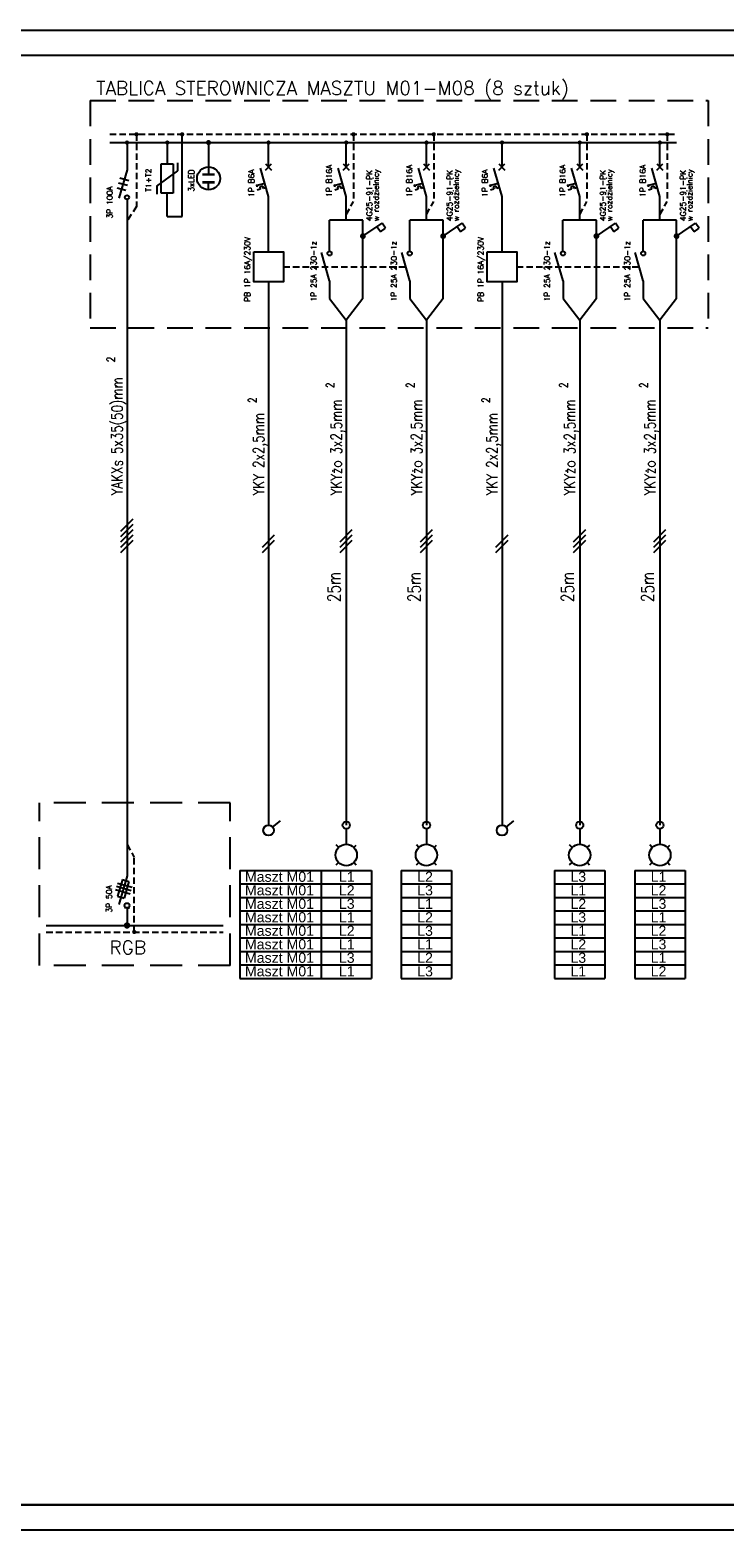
# Model space of a CAD drawing. Extents: x 301 to 2227, y -251 to 46.
# Tile 3 of 10: x 737 to 874, y -251 to 46. Entities that reach past the tile are written whole.
import ezdxf
from ezdxf.enums import TextEntityAlignment as Align

# ---------------------------------------------------------------- set-up
doc = ezdxf.new("R2010")
doc.units = 0
doc.linetypes.add('DASHED', pattern=[19.05, 12.7, -6.35])
doc.layers.get('0').update_dxf_attribs({"linetype": 'CONTINUOUS'})
doc.layers.add('Z_ramka', color=7, linetype='CONTINUOUS')
doc.styles.add('ROMANC', font='arial.ttf', dxfattribs={"height": 0.2})
doc.styles.add('ROMANS', font='romans.shx', dxfattribs={"height": 0.2})
doc.styles.get("Standard").update_dxf_attribs({"font": 'romans.shx'})

msp = doc.modelspace()

# ---------------------------------------------------------------- linework, layer by layer
at = {"color": 5}
for p, q in [((306.28, 41.46), (1104.27, 41.46)), ((306.28, -245.54), (1104.27, -245.54))]:
    msp.add_line(p, q, dxfattribs=at)
at = {"color": 2, "linetype": 'DASHED', "ltscale": 0.4}
for p, q in [((748.67, 32.49), (871.05, 32.49)), ((748.67, 32.49), (748.67, -12.53)), ((871.05, 32.49), (871.05, -12.53)), ((748.67, -12.53), (871.05, -12.53))]:
    msp.add_line(p, q, dxfattribs=at)
at = {"color": 4, "linetype": 'DASHED', "ltscale": 0.1}
for p, q in [((752.6, 25.81), (864.78, 25.81)), ((757.87, 25.81), (757.87, 11.53)), ((800.82, 25.81), (800.82, 12.48)), ((816.7, 25.81), (816.7, 12.48)), ((847.03, 25.81), (847.03, 12.48)), ((862.91, 25.81), (862.91, 12.48)), ((799.39, 9.95), (800.82, 12.48)), ((815.27, 9.95), (816.7, 12.48)), ((845.6, 9.95), (847.03, 12.48)), ((861.47, 9.95), (862.91, 12.48)), ((757.87, 11.53), (755.99, 8.61)), ((786.94, -0.41), (811.17, -0.41)), ((833.14, -0.41), (857.38, -0.41)), ((755.99, -114.83), (757.43, -117.36)), ((757.43, -132.13), (757.43, -117.36)), ((740.02, -132.16), (775.01, -132.16))]:
    msp.add_line(p, q, dxfattribs=at)
at = {"color": 3}
msp.add_line((752.6, 24.17), (864.78, 24.17), dxfattribs=at)
at = {"linetype": 'Continuous'}
for p, q in [((755.99, 24.17), (755.99, 18.75)), ((772.13, 24.17), (772.13, 19.34)), ((784.01, 19.34), (784.01, 24.17)), ((799.39, 19.34), (799.39, 24.17)), ((815.27, 19.34), (815.27, 24.17)), ((830.22, 19.34), (830.22, 24.17)), ((845.6, 19.34), (845.6, 24.17)), ((861.47, 19.34), (861.47, 24.17)), ((755.99, 12.92), (755.99, -121.04)), ((755.99, -127.37), (755.99, -130.84)), ((755.99, -127.37), (755.99, -130.84))]:
    msp.add_line(p, q, dxfattribs=at)
for p, q in [((763.96, 24.17), (763.96, 19.96)), ((766.91, 9.55), (766.91, 25.81)), ((763.96, 9.55), (763.96, 14.14)), ((784.01, 2.55), (784.01, 13.51)), ((799.39, 8.81), (799.39, 13.51)), ((815.27, 8.81), (815.27, 13.51)), ((830.22, 2.55), (830.22, 13.51)), ((845.6, 8.81), (845.6, 13.51)), ((861.47, 8.81), (861.47, 13.51)), ((763.96, 9.55), (766.91, 9.55)), ((802.69, 8.81), (796.08, 8.81)), ((796.08, 2.63), (796.08, 8.81)), ((802.69, -6.69), (802.69, 8.81)), ((818.57, 8.81), (811.96, 8.81)), ((811.96, 2.63), (811.96, 8.81)), ((818.57, -6.69), (818.57, 8.81)), ((848.9, 8.81), (842.29, 8.81)), ((842.29, 2.63), (842.29, 8.81)), ((848.9, -6.69), (848.9, 8.81)), ((864.78, 8.81), (858.17, 8.81)), ((858.17, 2.63), (858.17, 8.81)), ((864.78, -6.69), (864.78, 8.81)), ((784.01, -3.37), (784.01, -110.98)), ((796.09, -3.22), (796.09, -6.7)), ((811.97, -3.22), (811.97, -6.7)), ((830.22, -3.37), (830.22, -110.98)), ((842.3, -3.22), (842.3, -6.7)), ((858.18, -3.22), (858.18, -6.7)), ((796.09, -6.7), (799.39, -10.97)), ((802.69, -6.69), (799.39, -10.97)), ((811.97, -6.7), (815.27, -10.97)), ((818.57, -6.69), (815.27, -10.97)), ((842.3, -6.7), (845.6, -10.97)), ((848.9, -6.69), (845.6, -10.97)), ((858.18, -6.7), (861.47, -10.97)), ((864.78, -6.69), (861.47, -10.97)), ((799.39, -10.97), (799.39, -110.98)), ((815.27, -10.97), (815.27, -110.98)), ((845.6, -10.97), (845.6, -110.98)), ((861.47, -10.97), (861.47, -110.98)), ((754.79, -52.75), (757.19, -50.35)), ((754.79, -53.8), (757.19, -51.4)), ((754.79, -54.86), (757.19, -52.46)), ((798.19, -54.86), (800.59, -52.46)), ((814.07, -54.86), (816.47, -52.46)), ((844.4, -54.86), (846.8, -52.46)), ((860.27, -54.86), (862.67, -52.46)), ((754.79, -55.91), (757.19, -53.51)), ((754.79, -56.97), (757.19, -54.57)), ((782.81, -55.91), (785.21, -53.51)), ((782.81, -56.97), (785.21, -54.57)), ((798.19, -55.91), (800.59, -53.51)), ((798.19, -56.97), (800.59, -54.57)), ((814.07, -55.91), (816.47, -53.51)), ((814.07, -56.97), (816.47, -54.57)), ((829.02, -55.91), (831.42, -53.51)), ((829.02, -56.97), (831.42, -54.57)), ((844.4, -55.91), (846.8, -53.51)), ((844.4, -56.97), (846.8, -54.57)), ((860.27, -55.91), (862.67, -53.51)), ((860.27, -56.97), (862.67, -54.57)), ((778.35, -119.93), (804.36, -119.93)), ((778.35, -119.93), (778.35, -141.32)), ((794.4, -119.93), (794.4, -141.32)), ((804.36, -119.93), (804.36, -141.32)), ((810.28, -119.93), (810.28, -141.32)), ((810.28, -119.93), (820.24, -119.93)), ((820.24, -119.93), (820.24, -141.32)), ((840.61, -119.93), (840.61, -141.32)), ((840.61, -119.93), (850.57, -119.93)), ((850.57, -119.93), (850.57, -141.32)), ((856.49, -119.93), (856.49, -141.32)), ((856.49, -119.93), (866.45, -119.93)), ((866.45, -119.93), (866.45, -141.32)), ((778.35, -122.61), (804.36, -122.61)), ((810.28, -122.61), (820.24, -122.61)), ((840.61, -122.61), (850.57, -122.61)), ((856.49, -122.61), (866.45, -122.61)), ((778.35, -125.28), (804.36, -125.28)), ((810.28, -125.28), (820.24, -125.28)), ((840.61, -125.28), (850.57, -125.28)), ((856.49, -125.28), (866.45, -125.28)), ((778.35, -127.95), (804.36, -127.95)), ((778.35, -130.63), (804.36, -130.63)), ((810.28, -127.95), (820.24, -127.95)), ((810.28, -130.63), (820.24, -130.63)), ((840.61, -127.95), (850.57, -127.95)), ((840.61, -130.63), (850.57, -130.63)), ((856.49, -127.95), (866.45, -127.95)), ((856.49, -130.63), (866.45, -130.63)), ((778.35, -133.3), (804.36, -133.3)), ((810.28, -133.3), (820.24, -133.3)), ((840.61, -133.3), (850.57, -133.3)), ((856.49, -133.3), (866.45, -133.3)), ((778.35, -135.97), (804.36, -135.97)), ((810.28, -135.97), (820.24, -135.97)), ((840.61, -135.97), (850.57, -135.97)), ((856.49, -135.97), (866.45, -135.97)), ((778.35, -138.65), (804.36, -138.65)), ((810.28, -138.65), (820.24, -138.65)), ((840.61, -138.65), (850.57, -138.65)), ((856.49, -138.65), (866.45, -138.65)), ((778.35, -141.32), (804.36, -141.32)), ((810.28, -141.32), (820.24, -141.32)), ((840.61, -141.32), (850.57, -141.32)), ((856.49, -141.32), (866.45, -141.32))]:
    msp.add_line(p, q)
at = {"color": 1, "linetype": 'Continuous'}
for p, q in [((755.99, 18.77), (754.39, 13.14)), ((772.13, 19.34), (772.13, 17.86)), ((784.01, 13.51), (782.41, 19.11)), ((783.42, 18.74), (784.6, 19.93)), ((783.42, 19.93), (784.6, 18.74)), ((799.39, 13.51), (797.79, 19.11)), ((798.79, 18.74), (799.98, 19.93)), ((798.79, 19.93), (799.98, 18.74)), ((815.27, 13.51), (813.67, 19.11)), ((814.67, 18.74), (815.86, 19.93)), ((814.67, 19.93), (815.86, 18.74)), ((830.22, 13.51), (828.62, 19.11)), ((829.62, 18.74), (830.81, 19.93)), ((829.62, 19.93), (830.81, 18.74)), ((845.6, 13.51), (844, 19.11)), ((845, 18.74), (846.19, 19.93)), ((845, 19.93), (846.19, 18.74)), ((861.47, 13.51), (859.88, 19.11)), ((860.88, 18.74), (862.07, 19.93)), ((860.88, 19.93), (862.07, 18.74)), ((754.05, 15.24), (755.79, 14.75)), ((754.32, 16.21), (756.06, 15.71)), ((754.59, 17.17), (756.34, 16.67)), ((772.13, 14.8), (772.13, 16.28)), ((783.28, 16.08), (781.54, 15.58)), ((781.54, 15.58), (781.8, 15.81)), ((781.54, 15.58), (781.8, 15.81)), ((781.54, 15.58), (781.8, 15.81)), ((781.54, 15.58), (781.8, 15.81)), ((781.54, 15.58), (781.88, 15.52)), ((781.54, 15.58), (781.88, 15.52)), ((781.54, 15.58), (781.88, 15.52)), ((781.54, 15.58), (781.88, 15.52)), ((782.37, 14.93), (781.75, 14.75)), ((782.87, 15.51), (782.25, 15.33)), ((782.25, 15.33), (782.37, 14.93)), ((782.98, 15.1), (782.87, 15.51)), ((783.51, 15.25), (782.98, 15.1)), ((798.65, 16.08), (796.91, 15.58)), ((796.91, 15.58), (797.17, 15.81)), ((796.91, 15.58), (797.17, 15.81)), ((796.91, 15.58), (797.17, 15.81)), ((796.91, 15.58), (797.17, 15.81)), ((796.91, 15.58), (797.25, 15.52)), ((796.91, 15.58), (797.25, 15.52)), ((796.91, 15.58), (797.25, 15.52)), ((796.91, 15.58), (797.25, 15.52)), ((797.74, 14.93), (797.13, 14.75)), ((798.24, 15.51), (797.63, 15.33)), ((797.63, 15.33), (797.74, 14.93)), ((798.36, 15.1), (798.24, 15.51)), ((798.89, 15.25), (798.36, 15.1)), ((814.53, 16.08), (812.79, 15.58)), ((812.79, 15.58), (813.05, 15.81)), ((812.79, 15.58), (813.05, 15.81)), ((812.79, 15.58), (813.05, 15.81)), ((812.79, 15.58), (813.05, 15.81)), ((812.79, 15.58), (813.13, 15.52)), ((812.79, 15.58), (813.13, 15.52)), ((812.79, 15.58), (813.13, 15.52)), ((812.79, 15.58), (813.13, 15.52)), ((813.62, 14.93), (813.01, 14.75)), ((814.12, 15.51), (813.51, 15.33)), ((813.51, 15.33), (813.62, 14.93)), ((814.24, 15.1), (814.12, 15.51)), ((814.77, 15.25), (814.24, 15.1)), ((829.49, 16.08), (827.74, 15.58)), ((827.74, 15.58), (828, 15.81)), ((827.74, 15.58), (828, 15.81)), ((827.74, 15.58), (828, 15.81)), ((827.74, 15.58), (828, 15.81)), ((827.74, 15.58), (828.09, 15.52)), ((827.74, 15.58), (828.09, 15.52)), ((827.74, 15.58), (828.09, 15.52)), ((827.74, 15.58), (828.09, 15.52)), ((828.58, 14.93), (827.96, 14.75)), ((829.07, 15.51), (828.46, 15.33)), ((828.46, 15.33), (828.58, 14.93)), ((829.19, 15.1), (829.07, 15.51)), ((829.72, 15.25), (829.19, 15.1)), ((844.86, 16.08), (843.12, 15.58)), ((843.12, 15.58), (843.38, 15.81)), ((843.12, 15.58), (843.38, 15.81)), ((843.12, 15.58), (843.38, 15.81)), ((843.12, 15.58), (843.38, 15.81)), ((843.12, 15.58), (843.46, 15.52)), ((843.12, 15.58), (843.46, 15.52)), ((843.12, 15.58), (843.46, 15.52)), ((843.12, 15.58), (843.46, 15.52)), ((843.95, 14.93), (843.34, 14.75)), ((844.45, 15.51), (843.84, 15.33)), ((843.84, 15.33), (843.95, 14.93)), ((844.57, 15.1), (844.45, 15.51)), ((845.1, 15.25), (844.57, 15.1)), ((860.74, 16.08), (859, 15.58)), ((859, 15.58), (859.26, 15.81)), ((859, 15.58), (859.26, 15.81)), ((859, 15.58), (859.26, 15.81)), ((859, 15.58), (859.26, 15.81)), ((859, 15.58), (859.34, 15.52)), ((859, 15.58), (859.34, 15.52)), ((859, 15.58), (859.34, 15.52)), ((859, 15.58), (859.34, 15.52)), ((859.83, 14.93), (859.22, 14.75)), ((860.33, 15.51), (859.72, 15.33)), ((859.72, 15.33), (859.83, 14.93)), ((860.44, 15.1), (860.33, 15.51)), ((860.98, 15.25), (860.44, 15.1)), ((802.69, 5.65), (806.47, 8.19)), ((806.14, 6.53), (805.47, 7.52)), ((806.14, 6.53), (807.14, 7.2)), ((807.14, 7.2), (806.47, 8.19)), ((818.57, 5.65), (822.34, 8.19)), ((822.02, 6.53), (821.35, 7.52)), ((822.02, 6.53), (823.01, 7.2)), ((823.01, 7.2), (822.34, 8.19)), ((848.9, 5.65), (852.67, 8.19)), ((852.35, 6.53), (851.68, 7.52)), ((852.35, 6.53), (853.34, 7.2)), ((853.34, 7.2), (852.67, 8.19)), ((864.78, 5.65), (868.55, 8.19)), ((868.23, 6.53), (867.56, 7.52)), ((868.23, 6.53), (869.22, 7.2)), ((869.22, 7.2), (868.55, 8.19)), ((796.09, -3.22), (794.49, 2.41)), ((811.97, -3.22), (810.37, 2.41)), ((842.3, -3.22), (840.7, 2.41)), ((858.18, -3.22), (856.57, 2.41)), ((755.09, -121.74), (754.14, -125.06)), ((755.99, -121.04), (754.38, -126.67)), ((755.09, -121.74), (756.38, -122.11)), ((753.72, -123.73), (756.63, -124.56)), ((753.91, -123.09), (756.82, -123.92)), ((754.09, -122.44), (757, -123.27)), ((756.38, -122.11), (755.43, -125.43)), ((754.14, -125.06), (755.43, -125.43)), ((755.99, -127.37), (755.49, -127.37)), ((755.99, -127.37), (756.5, -127.37))]:
    msp.add_line(p, q, dxfattribs=at)
at = {"color": 1}
for p, q in [((761.89, 15.55), (766.03, 18.55)), ((762.77, 14.14), (762.77, 19.96)), ((762.77, 19.96), (765.14, 19.96)), ((765.14, 19.96), (765.14, 14.14)), ((766.03, 18.55), (766.03, 20.17)), ((761.89, 15.55), (761.89, 13.93)), ((765.14, 14.14), (762.77, 14.14)), ((784.82, -111.37), (786.36, -110.14)), ((799.39, -111.69), (799.38, -114.77)), ((815.26, -111.69), (815.26, -114.77)), ((831.03, -111.37), (832.57, -110.14)), ((845.59, -111.69), (845.59, -114.77)), ((861.47, -111.69), (861.47, -114.77)), ((797.89, -115.39), (797.4, -114.9)), ((800.88, -115.39), (801.36, -114.91)), ((813.76, -115.39), (813.28, -114.9)), ((816.76, -115.39), (817.24, -114.91)), ((844.09, -115.39), (843.61, -114.9)), ((847.09, -115.39), (847.57, -114.91)), ((859.97, -115.39), (859.49, -114.9)), ((862.96, -115.39), (863.45, -114.91)), ((797.4, -118.86), (797.88, -118.38)), ((801.36, -118.87), (800.87, -118.38)), ((813.27, -118.86), (813.76, -118.38)), ((817.23, -118.87), (816.75, -118.38)), ((843.6, -118.86), (844.09, -118.38)), ((847.56, -118.87), (847.08, -118.38)), ((859.48, -118.86), (859.97, -118.38)), ((863.44, -118.87), (862.96, -118.38))]:
    msp.add_line(p, q, dxfattribs=at)
at = {"color": 2, "linetype": 'DASHED', "ltscale": 0.5}
for p, q in [((738.64, -138.75), (738.64, -106.53)), ((776.42, -106.53), (738.64, -106.53)), ((776.42, -138.75), (776.42, -106.53)), ((776.42, -138.75), (738.64, -138.75))]:
    msp.add_line(p, q, dxfattribs=at)
at = {"color": 3, "linetype": 'Continuous'}
msp.add_line((740.02, -130.84), (775.01, -130.84), dxfattribs=at)
at = {"linetype": 'Continuous'}
for points, const_width in [([(755.78, 24.17, 1), (756.2, 24.17, 1)], 0.42), ([(763.75, 24.17, 1), (764.17, 24.17, 1)], 0.42), ([(783.8, 24.17, 1), (784.22, 24.17, 1)], 0.42), ([(799.18, 24.17, 1), (799.6, 24.17, 1)], 0.42), ([(815.06, 24.17, 1), (815.48, 24.17, 1)], 0.42), ([(830.01, 24.17, 1), (830.43, 24.17, 1)], 0.42), ([(845.39, 24.17, 1), (845.81, 24.17, 1)], 0.42), ([(861.26, 24.17, 1), (861.68, 24.17, 1)], 0.42), ([(755.68, -130.84, 1), (756.31, -130.84, 1)], 0.63)]:
    msp.add_lwpolyline(points, format="xyb", close=True, dxfattribs=dict(at, const_width=const_width))
at = {"linetype": 'DASHED', "const_width": 0.42}
for points in [[(757.66, 25.81, 1), (758.08, 25.81, 1)], [(766.7, 25.81, 1), (767.12, 25.81, 1)], [(800.61, 25.81, 1), (801.03, 25.81, 1)], [(816.49, 25.81, 1), (816.91, 25.81, 1)], [(846.82, 25.81, 1), (847.24, 25.81, 1)], [(862.7, 25.81, 1), (863.12, 25.81, 1)], [(757.22, -132.13, -1), (757.64, -132.13, -1)]]:
    msp.add_lwpolyline(points, format="xyb", close=True, dxfattribs=at)
at = {"const_width": 0.5}
msp.add_lwpolyline([(771.88, 24.17, 1), (772.38, 24.17, 1)], format="xyb", close=True, dxfattribs=at)
at = {"color": 1, "const_width": 0.5}
for points in [[(770.93, 17.86), (773.33, 17.86)], [(770.93, 16.28), (773.33, 16.28)]]:
    msp.add_lwpolyline(points, dxfattribs=at)
at = {"color": 1, "linetype": 'Continuous', "const_width": 0.573}
for points in [[(802.93, 5.81, 1), (802.45, 5.49, 1)], [(818.81, 5.81, 1), (818.33, 5.49, 1)], [(849.14, 5.81, 1), (848.66, 5.49, 1)], [(865.01, 5.81, 1), (864.54, 5.49, 1)]]:
    msp.add_lwpolyline(points, format="xyb", close=True, dxfattribs=at)
at = {"color": 1, "linetype": 'Continuous'}
for points in [[(781.09, 2.55), (786.94, 2.55), (786.94, -3.37), (781.09, -3.37)], [(827.29, 2.55), (833.14, 2.55), (833.14, -3.37), (827.29, -3.37)]]:
    msp.add_lwpolyline(points, close=True, dxfattribs=at)
for centre, radius in [((772.13, 17.07), 2.27), ((755.99, -126.89), 0.476)]:
    msp.add_circle(centre, radius, dxfattribs=at)
at = {"color": 1}
for centre, radius in [((755.99, 13.33), 0.417), ((796.08, 2.22), 0.417), ((811.96, 2.22), 0.417), ((842.29, 2.22), 0.417), ((858.17, 2.22), 0.417), ((784.01, -112.01), 1.04), ((799.39, -110.98), 0.714), ((799.39, -110.98), 0.714), ((815.27, -110.98), 0.714), ((815.27, -110.98), 0.714), ((830.22, -112.01), 1.04), ((845.6, -110.98), 0.714), ((845.6, -110.98), 0.714), ((861.47, -110.98), 0.714), ((861.47, -110.98), 0.714), ((799.38, -116.89), 2.12), ((815.26, -116.89), 2.12), ((845.59, -116.89), 2.12), ((861.47, -116.89), 2.12)]:
    msp.add_circle(centre, radius, dxfattribs=at)
at = {"layer": 'Z_ramka'}
for points in [[(301.28, 46.46), (1109.27, 46.46), (1109.27, -250.54), (301.28, -250.54)], [(306.28, 41.46), (1104.27, 41.46), (1104.27, -245.54), (306.28, -245.54)]]:
    msp.add_lwpolyline(points, close=True, dxfattribs=at)

# ---------------------------------------------------------------- texts
at = {"color": 7}
for s, height, p in [('TABLICA STEROWNICZA MASZTU M01-M08 (8 sztuk)', 2.6815, (749.9, 33.62)), ('RGB', 2.681, (752.53, -136.54))]:
    msp.add_text(s, height=height, dxfattribs=at).set_placement(p)
at = {"linetype": 'Continuous', "style": 'ROMANS'}
for s, p in [('T1+T2', (760.8, 14.42)), ('3xLED', (769.28, 14.45)), ('1P B6A', (781.17, 13.4)), ('1P B16A', (796.54, 13.4)), ('w rozdzielnicy', (805.82, 8.63)), ('1P B16A', (812.42, 13.4)), ('w rozdzielnicy', (821.69, 8.63)), ('1P B6A', (827.37, 13.4)), ('1P B16A', (842.75, 13.4)), ('w rozdzielnicy', (852.02, 8.63)), ('1P B16A', (858.63, 13.4)), ('w rozdzielnicy', (867.9, 8.63)), ('4G25-91-PK', (804.52, 8.63)), ('4G25-91-PK', (820.4, 8.63)), ('4G25-91-PK', (850.73, 8.63)), ('4G25-91-PK', (866.61, 8.63)), ('3P 100A', (753.11, 9.16)), ('PB 1P 16A/230V', (780.34, -7.36)), ('PB 1P 16A/230V', (826.55, -7.36)), ('1P 25A 230-1z', (793.49, -7.3)), ('1P 25A 230-1z', (809.36, -7.3)), ('1P 25A 230-1z', (839.69, -7.3)), ('1P 25A 230-1z', (855.57, -7.3)), ('3P 50A', (752.99, -128.28))]:
    msp.add_text(s, height=1.1, rotation=90, dxfattribs=at).set_placement(p)
at = {"width": 0.8}
for s, height, p in [('2', 1.63, (753.61, -19.32)), ('2', 1.63, (797.01, -24.43)), ('2', 1.63, (812.89, -24.43)), ('2', 1.63, (843.22, -24.43)), ('2', 1.63, (859.09, -24.43)), ('YAKXs 5x35(50)mm', 2.1659, (755.11, -45.67)), ('2', 1.63, (781.63, -27.39)), ('2', 1.63, (827.84, -27.39)), ('YKYżo 3x2,5mm', 2.1659, (798.51, -45.67)), ('YKYżo 3x2,5mm', 2.1659, (814.39, -45.67)), ('YKYżo 3x2,5mm', 2.1659, (844.72, -45.67)), ('YKYżo 3x2,5mm', 2.1659, (860.59, -45.67)), ('YKY 2x2,5mm', 2.1659, (783.13, -45.67)), ('YKY 2x2,5mm', 2.1659, (829.34, -45.67)), ('25m', 2.5, (798.22, -66.83)), ('25m', 2.5, (814.1, -66.83)), ('25m', 2.5, (844.43, -66.83)), ('25m', 2.5, (860.3, -66.83))]:
    msp.add_text(s, height=height, rotation=90, dxfattribs=at).set_placement(p)
at = {"linetype": 'Continuous', "style": 'ROMANC'}
for s, p in [('Maszt M01', (786.17, -122.2)), ('L1', (799.49, -122.2)), ('L2', (814.99, -122.2)), ('L3', (845.32, -122.2)), ('L1', (861.2, -122.2)), ('Maszt M01', (786.17, -124.87)), ('L2', (799.49, -124.87)), ('L3', (814.99, -124.87)), ('L1', (845.32, -124.87)), ('L2', (861.2, -124.87)), ('Maszt M01', (786.17, -127.55)), ('L3', (799.49, -127.55)), ('L1', (814.99, -127.55)), ('L2', (845.32, -127.55)), ('L3', (861.2, -127.55)), ('Maszt M01', (786.17, -130.22)), ('L1', (799.49, -130.22)), ('L2', (814.99, -130.22)), ('L3', (845.32, -130.22)), ('L1', (861.2, -130.22)), ('Maszt M01', (786.17, -132.89)), ('Maszt M01', (786.17, -135.57)), ('L2', (799.49, -132.89)), ('L1', (799.49, -135.57)), ('L3', (814.99, -132.89)), ('L1', (814.99, -135.57)), ('L1', (845.32, -132.89)), ('L2', (845.32, -135.57)), ('L2', (861.2, -132.89)), ('L3', (861.2, -135.57)), ('Maszt M01', (786.17, -138.24)), ('L3', (799.49, -138.24)), ('L2', (814.99, -138.24)), ('L3', (845.32, -138.24)), ('L1', (861.2, -138.24)), ('Maszt M01', (786.17, -140.91)), ('L1', (799.49, -140.91)), ('L3', (814.99, -140.91)), ('L1', (845.32, -140.91)), ('L2', (861.2, -140.91))]:
    msp.add_text(s, height=2, dxfattribs=at).set_placement(p, align=Align.CENTER)

doc.saveas('drawing.dxf')
